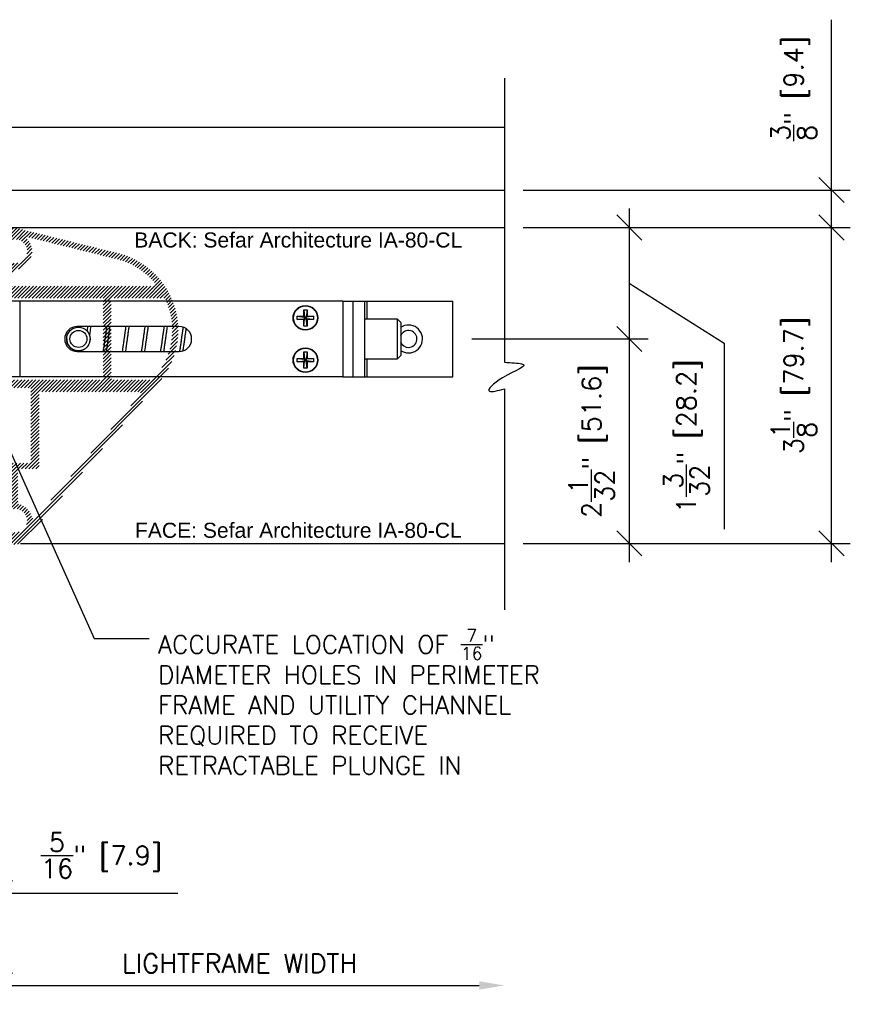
# Model space of a CAD drawing. Header units: inches. Extents: x 0 to 70.2, y -46 to 53.5.
# Tile 5 of 17: x 29.5 to 37.7, y 18.1 to 27.9. Entities that reach past the tile are written whole.
import ezdxf
from ezdxf import colors
from ezdxf.entities.mleader import LeaderData, LeaderLine
from ezdxf.math import Vec2, Vec3

# ---------------------------------------------------------------- set-up
doc = ezdxf.new("R2010")
doc.units = ezdxf.units.IN
doc.header["$MEASUREMENT"] = 0
for name, color, linetype in [('1-ARCH', 1, 'Continuous'), ('1-DIM', 4, 'Continuous'), ('1-MOUNT', 155, 'Continuous'), ('1-PANEL EDGE', 2, 'Continuous'), ('1-REF', 4, 'Continuous'), ('1-TEXT', 2, 'Continuous')]:
    doc.layers.add(name, color=color, linetype=linetype)
doc.styles.add('TEXT', font='romans.shx')
doc.dimstyles.new('DIM 6-12', dxfattribs={"dimscale": 2, "dimtxt": 0.09375, "dimasz": 0.125, "dimexe": 0.09375, "dimexo": 0.09375, "dimgap": 0.0625, "dimtad": 1, "dimdec": 5, "dimzin": 3, "dimdsep": 46, "dimlunit": 5, "dimtxsty": 'TEXT', "dimblk": 'OBLIQUE', "dimcen": 0.09375, "dimdle": 0.09375, "dimclrd": 256, "dimclre": 4, "dimclrt": 2, "dimadec": 0, "dimazin": 0, "dimtfac": 1, "dimtdec": 5, "dimtmove": 0, "dimatfit": 3, "dimfxl": 0, "dimtolj": 1, "dimtzin": 0, "dimlwd": -1, "dimlwe": -1, "dimarcsym": 0})

# ---------------------------------------------------------------- blocks, each defined once
blk = doc.blocks.new('_Oblique')
at = {"color": 0, "linetype": 'ByBlock', "lineweight": -2}
blk.add_line((-0.5, -0.5), (0.5, 0.5), dxfattribs=at)
blk = doc.blocks.new('*D42')
at = {"layer": '1-DIM', "color": 4, "transparency": 16777216}
for p, q in [((29.2912, 22.5029), (29.2912, 19.0017)), ((28.9787, 22.4752), (28.9787, 19.0017))]:
    blk.add_line(p, q, dxfattribs=at)
at = {"layer": '1-DIM', "transparency": 16777216}
for p, q in [((28.7912, 19.1892), (29.2912, 19.1892)), ((29.2912, 19.1892), (31.0591, 19.1892))]:
    blk.add_line(p, q, dxfattribs=at)
at = {"layer": 'Defpoints', "color": 0, "transparency": 16777216}
for p in [(28.9787, 22.6627), (29.2912, 22.6904), (29.2912, 19.1892)]:
    blk.add_point(p, dxfattribs=at)
at = {"layer": '1-DIM', "transparency": 16777216, "xscale": 0.25, "yscale": 0.25, "zscale": 0.25, "rotation": 180}
blk.add_blockref('_Oblique', (28.9787, 19.1892), dxfattribs=at)
at = {"layer": '1-DIM', "transparency": 16777216, "xscale": 0.25, "yscale": 0.25, "zscale": 0.25}
blk.add_blockref('_Oblique', (29.2912, 19.1892), dxfattribs=at)
at = {"layer": '1-DIM', "color": 2, "transparency": 16777216, "insert": (30.3001, 19.5642), "char_height": 0.1875, "attachment_point": 5, "style": 'TEXT', "bg_fill": 3, "box_fill_scale": 1.25, "bg_fill_color": 256, "bg_fill_true_color": 13158600, "bg_fill_transparency": 0}
blk.add_mtext('\\A1;{\\H1.000000x;\\S5/16;}" [7.9]', dxfattribs=at)
blk = doc.blocks.new('*D43')
at = {"layer": '1-DIM', "color": 4, "transparency": 16777216}
blk.add_line((29.2912, 22.5425), (29.2912, 18.0844), dxfattribs=at)
at = {"layer": '1-DIM', "transparency": 16777216}
blk.add_line((29.1037, 18.2719), (34.056, 18.2719), dxfattribs=at)
blk.add_solid([(34.056, 18.3136), (34.056, 18.2302), (34.306, 18.2719)], dxfattribs=at)
at = {"layer": 'Defpoints', "color": 0, "transparency": 16777216}
for p in [(29.2912, 22.73), (34.306, 18.2719), (34.306, 18.2719)]:
    blk.add_point(p, dxfattribs=at)
at = {"layer": '1-DIM', "transparency": 16777216, "xscale": 0.25, "yscale": 0.25, "zscale": 0.25, "rotation": 180}
blk.add_blockref('_Oblique', (29.2912, 18.2719), dxfattribs=at)
at = {"layer": '1-DIM', "color": 2, "transparency": 16777216, "insert": (31.6736, 18.4907), "char_height": 0.1875, "attachment_point": 5, "style": 'TEXT', "bg_fill": 3, "box_fill_scale": 1.25, "bg_fill_color": 256, "bg_fill_true_color": 13158600, "bg_fill_transparency": 0}
blk.add_mtext('\\A1;LIGHTFRAME WIDTH', dxfattribs=at)
blk = doc.blocks.new('*D69')
at = {"layer": '1-DIM', "transparency": 16777216}
blk.add_line((35.5471, 24.8815), (35.5471, 22.4761), dxfattribs=at)
at = {"layer": '1-DIM', "color": 4, "transparency": 16777216}
for p, q in [((33.9822, 24.694), (35.7346, 24.694)), ((34.4935, 22.6636), (35.7346, 22.6636))]:
    blk.add_line(p, q, dxfattribs=at)
at = {"layer": 'Defpoints', "color": 0, "transparency": 16777216}
for p in [(33.7947, 24.694), (34.306, 22.6636), (35.5471, 22.6636)]:
    blk.add_point(p, dxfattribs=at)
at = {"layer": '1-DIM', "transparency": 16777216, "xscale": 0.25, "yscale": 0.25, "zscale": 0.25}
for p, rotation in [((35.5471, 24.694), 90), ((35.5471, 22.6636), 270)]:
    blk.add_blockref('_Oblique', p, dxfattribs=dict(at, rotation=rotation))
at = {"layer": '1-DIM', "color": 2, "transparency": 16777216, "insert": (35.1721, 23.6788), "char_height": 0.1875, "attachment_point": 5, "rotation": 90, "style": 'TEXT', "bg_fill": 3, "box_fill_scale": 1.25, "bg_fill_color": 256, "bg_fill_true_color": 13158600, "bg_fill_transparency": 0}
blk.add_mtext('\\A1;2{\\H1.000000x;\\S1/32;}" [51.6]', dxfattribs=at)
blk = doc.blocks.new('*D45')
at = {"layer": '1-DIM', "transparency": 16777216}
blk.add_line((37.5574, 22.4761), (37.5574, 25.99), dxfattribs=at)
at = {"layer": '1-DIM', "color": 4, "transparency": 16777216}
for p, q in [((34.4935, 25.8025), (37.7449, 25.8025)), ((34.4935, 22.6636), (37.7449, 22.6636))]:
    blk.add_line(p, q, dxfattribs=at)
at = {"layer": 'Defpoints', "color": 0, "transparency": 16777216}
for p in [(34.306, 25.8025), (37.5574, 25.8025), (34.306, 22.6636)]:
    blk.add_point(p, dxfattribs=at)
at = {"layer": '1-DIM', "transparency": 16777216, "xscale": 0.25, "yscale": 0.25, "zscale": 0.25}
for p, rotation in [((37.5574, 25.8025), 90), ((37.5574, 22.6636), 270)]:
    blk.add_blockref('_Oblique', p, dxfattribs=dict(at, rotation=rotation))
at = {"layer": '1-DIM', "color": 2, "transparency": 16777216, "insert": (37.1824, 24.233), "char_height": 0.1875, "attachment_point": 5, "rotation": 90, "style": 'TEXT', "bg_fill": 3, "box_fill_scale": 1.25, "bg_fill_color": 256, "bg_fill_true_color": 13158600, "bg_fill_transparency": 0}
blk.add_mtext('\\A1;3{\\H1.000000x;\\S1/8;}" [79.7]', dxfattribs=at)
blk = doc.blocks.new('*D46')
at = {"layer": '1-DIM', "transparency": 16777216}
for p, q in [((35.5471, 25.99), (35.5471, 24.5065)), ((35.5471, 25.2482), (36.4902, 24.6519)), ((36.4902, 24.6519), (36.4902, 22.8037))]:
    blk.add_line(p, q, dxfattribs=at)
at = {"layer": '1-DIM', "color": 4, "transparency": 16777216}
for p, q in [((34.4935, 25.8025), (35.7346, 25.8025)), ((33.9822, 24.694), (35.7346, 24.694))]:
    blk.add_line(p, q, dxfattribs=at)
at = {"layer": 'Defpoints', "color": 0, "transparency": 16777216}
for p in [(34.306, 25.8025), (33.7947, 24.694), (35.5471, 24.694)]:
    blk.add_point(p, dxfattribs=at)
at = {"layer": '1-DIM', "transparency": 16777216, "xscale": 0.25, "yscale": 0.25, "zscale": 0.25}
for p, rotation in [((35.5471, 25.8025), 90), ((35.5471, 24.694), 270)]:
    blk.add_blockref('_Oblique', p, dxfattribs=dict(at, rotation=rotation))
at = {"layer": '1-DIM', "color": 2, "transparency": 16777216, "insert": (36.1152, 23.7278), "char_height": 0.1875, "attachment_point": 5, "rotation": 90, "style": 'TEXT', "bg_fill": 3, "box_fill_scale": 1.25, "bg_fill_color": 256, "bg_fill_true_color": 13158600, "bg_fill_transparency": 0}
blk.add_mtext('\\A1;1{\\H1.000000x;\\S3/32;}" [28.2]', dxfattribs=at)
blk = doc.blocks.new('LF_SpringBolt3')
at = {"layer": '1-MOUNT'}
for p, q in [((-23.94, 9.52), (-23.94, -9.52)), ((-20.97, 9.52), (-23.94, 9.52)), ((-20.97, 9.52), (-20.97, -9.52)), ((60.58, 9.52), (-20.97, 9.52)), ((60.58, 9.52), (63.21, 9.52)), ((60.58, 9.52), (60.58, -9.52)), ((63.21, -9.52), (63.21, 9.52)), ((63.21, 9.52), (66.18, 9.52)), ((66.18, -9.52), (66.18, 9.52)), ((66.18, 9.52), (66.74, 9.52)), ((66.74, 9.52), (88.42, 9.52)), ((66.74, 4.98), (66.74, 9.52)), ((88.42, -9.52), (88.42, 9.52)), ((-45.14, 4.98), (-45.95, 4.17)), ((-23.94, 4.98), (-45.14, 4.98)), ((-45.14, 4.98), (-45.14, -4.98)), ((49.1, 4.91), (49.1, 5.75)), ((49.1, 5.75), (50.74, 5.75)), ((49.1, 5.75), (50.95, 5.54)), ((49.1, 4.91), (50.95, 5.12)), ((50.74, 7.39), (51.57, 7.39)), ((50.74, 5.75), (50.74, 7.39)), ((50.74, 7.39), (50.95, 5.54)), ((50.95, 5.54), (50.74, 5.75)), ((50.74, 4.91), (50.95, 5.12)), ((50.74, 3.28), (50.95, 5.12)), ((50.95, 5.54), (51.37, 5.54)), ((50.95, 5.12), (50.95, 5.54)), ((51.37, 5.12), (50.95, 5.12)), ((51.57, 7.39), (51.37, 5.54)), ((51.57, 5.75), (51.37, 5.54)), ((53.21, 5.75), (51.37, 5.54)), ((51.37, 5.54), (51.37, 5.12)), ((53.21, 4.91), (51.37, 5.12)), ((51.37, 5.12), (51.57, 4.91)), ((51.57, 3.28), (51.37, 5.12)), ((51.57, 7.39), (51.57, 5.75)), ((51.57, 5.75), (53.21, 5.75)), ((53.21, 5.75), (53.21, 4.91)), ((74.4, 4.98), (66.18, 4.98)), ((75.21, 4.17), (74.4, 4.98)), ((74.4, -4.98), (74.4, 4.98)), ((-45.95, -4.17), (-45.95, 4.17)), ((19.27, 3.16), (-6.46, 3.16)), ((50.74, 4.91), (49.1, 4.91)), ((50.74, 3.28), (50.74, 4.91)), ((51.57, 3.28), (50.74, 3.28)), ((51.57, 4.91), (51.57, 3.28)), ((53.21, 4.91), (51.57, 4.91)), ((75.21, 4.17), (75.21, -4.17)), ((-9.11, 0.01), (-9.11, 0)), ((-3.18, 0), (-3.18, 0.01)), ((-45.95, -4.17), (-45.14, -4.98)), ((-6.46, -3.16), (19.27, -3.16)), ((49.1, -5.75), (49.1, -4.91)), ((49.1, -4.91), (50.74, -4.91)), ((49.1, -4.91), (50.95, -5.12)), ((50.74, -3.28), (51.57, -3.28)), ((50.74, -4.91), (50.74, -3.28)), ((50.74, -3.28), (50.95, -5.12)), ((50.95, -5.12), (50.74, -4.91)), ((51.57, -3.28), (51.37, -5.12)), ((51.57, -4.91), (51.37, -5.12)), ((53.21, -4.91), (51.37, -5.12)), ((51.57, -3.28), (51.57, -4.91)), ((51.57, -4.91), (53.21, -4.91)), ((53.21, -4.91), (53.21, -5.75)), ((74.4, -4.98), (75.21, -4.17)), ((-45.14, -4.98), (-23.94, -4.98)), ((49.1, -5.75), (50.95, -5.54)), ((50.74, -5.75), (49.1, -5.75)), ((50.74, -7.39), (50.95, -5.54)), ((50.74, -5.75), (50.95, -5.54)), ((50.74, -7.39), (50.74, -5.75)), ((51.57, -7.39), (50.74, -7.39)), ((50.95, -5.12), (51.37, -5.12)), ((50.95, -5.54), (50.95, -5.12)), ((51.37, -5.54), (50.95, -5.54)), ((51.37, -5.12), (51.37, -5.54)), ((51.57, -7.39), (51.37, -5.54)), ((51.37, -5.54), (51.57, -5.75)), ((53.21, -5.75), (51.37, -5.54)), ((51.57, -5.75), (51.57, -7.39)), ((53.21, -5.75), (51.57, -5.75)), ((66.18, -4.98), (74.4, -4.98)), ((66.74, -9.52), (66.74, -4.98)), ((-20.97, -9.52), (-23.94, -9.52)), ((60.58, -9.52), (-20.97, -9.52)), ((60.58, -9.52), (63.21, -9.52)), ((63.21, -9.52), (66.18, -9.52)), ((66.18, -9.52), (66.74, -9.52)), ((66.74, -9.52), (88.42, -9.52))]:
    blk.add_line(p, q, dxfattribs=at)
for centre, radius in [((51.16, 5.33), 3.12), ((51.16, 5.33), 3.02), ((-6.15, 0.01), 2.97), ((-6.15, 0.01), 2.15), ((51.16, -5.33), 3.12), ((51.16, -5.33), 3.02)]:
    blk.add_circle(centre, radius, dxfattribs=at)
for centre, radius, start, end in [((-6.46, 0), 3.16, 90, 270), ((19.27, 0), 3.16, 270, 90), ((77.2, 0), 3.52, 270, 124.5162), ((77.2, 0), 2.13, 270, 159.6745), ((77.2, 0), 2.13, 200.3255, 270), ((77.2, 0), 3.52, 235.4838, 270)]:
    blk.add_arc(centre, radius, start, end, dxfattribs=at)
for points, knots in [([(-3.84, 3.16), (-3.88, 2.93), (-3.93, 2.57), (-3.99, 2.17), (-4.01, 2.03)], [0, 0, 0, 0, 0.6378752, 1, 1, 1, 1]), ([(-3.32, 0.81), (-3.29, 1.01), (-3.21, 1.58), (-3.09, 2.37), (-3.01, 2.91), (-2.97, 3.13)], [0, 0, 0, 0, 0.241534, 0.691453, 1, 1, 1, 1]), ([(0.98, 3.16), (0.95, 2.92), (0.87, 2.44), (0.75, 1.63), (0.63, 0.73), (0.49, -0.27), (0.34, -1.33), (0.19, -2.31), (0.1, -2.92), (0.05, -3.16), (0.05, -3.16)], [0, 0, 0, 0, 0.120837, 0.24625, 0.377183, 0.523505, 0.688433, 0.855096, 0.997092, 1, 1, 1, 1]), ([(0.93, -3.16), (0.97, -2.88), (1.07, -2.32), (1.2, -1.41), (1.33, -0.5), (1.45, 0.42), (1.59, 1.39), (1.73, 2.35), (1.82, 2.91), (1.86, 3.16)], [0, 0, 0, 0, 0.150741, 0.2964635, 0.4316106, 0.5604669, 0.7055656, 0.8682566, 1, 1, 1, 1]), ([(5.81, 3.16), (5.78, 2.97), (5.71, 2.52), (5.59, 1.73), (5.47, 0.83), (5.34, -0.11), (5.19, -1.13), (5.04, -2.15), (4.94, -2.84), (4.88, -3.13), (4.88, -3.16)], [0, 0, 0, 0, 0.097133, 0.2369338, 0.3666821, 0.5007488, 0.6530897, 0.8220158, 0.9828218, 1, 1, 1, 1]), ([(5.75, -3.16), (5.77, -3.08), (5.82, -2.76), (5.92, -2.13), (6.04, -1.3), (6.17, -0.41), (6.3, 0.55), (6.44, 1.58), (6.58, 2.49), (6.66, 2.99), (6.69, 3.16)], [0, 0, 0, 0, 0.046997, 0.181494, 0.312591, 0.44025, 0.578891, 0.735808, 0.906679, 1, 1, 1, 1]), ([(10.64, 3.16), (10.62, 3.06), (10.56, 2.66), (10.44, 1.87), (10.3, 0.87), (10.16, -0.14), (10.01, -1.2), (9.86, -2.25), (9.75, -2.87), (9.7, -3.16)], [0, 0, 0, 0, 0.0532998, 0.2154366, 0.365836, 0.5051875, 0.6614234, 0.8394436, 1, 1, 1, 1]), ([(10.58, -3.16), (10.59, -3.08), (10.65, -2.77), (10.74, -2.15), (10.87, -1.29), (11.01, -0.32), (11.15, 0.75), (11.31, 1.83), (11.43, 2.65), (11.49, 3.05), (11.51, 3.16)], [0, 0, 0, 0, 0.0480838, 0.1736446, 0.3081735, 0.4535158, 0.6104099, 0.7815459, 0.9413027, 1, 1, 1, 1]), ([(15.47, 3.16), (15.45, 3.06), (15.37, 2.62), (15.25, 1.77), (15.1, 0.72), (14.97, -0.29), (14.82, -1.3), (14.68, -2.29), (14.58, -2.88), (14.53, -3.16)], [0, 0, 0, 0, 0.056397, 0.233949, 0.390134, 0.529663, 0.680422, 0.843136, 1, 1, 1, 1]), ([(15.4, -3.16), (15.44, -2.97), (15.52, -2.48), (15.65, -1.57), (15.81, -0.49), (15.95, 0.58), (16.09, 1.56), (16.22, 2.42), (16.3, 2.92), (16.34, 3.16)], [0, 0, 0, 0, 0.106215, 0.264768, 0.437063, 0.595219, 0.741555, 0.877063, 1, 1, 1, 1]), ([(20.26, 2.97), (20.24, 2.86), (20.17, 2.43), (20.05, 1.61), (19.91, 0.6), (19.79, -0.34), (19.66, -1.24), (19.52, -2.12), (19.42, -2.79), (19.37, -3.09), (19.36, -3.15)], [0, 0, 0, 0, 0.057718, 0.232397, 0.388826, 0.526345, 0.661832, 0.807932, 0.963476, 1, 1, 1, 1]), ([(20.26, -2.98), (20.29, -2.78), (20.38, -2.26), (20.52, -1.33), (20.67, -0.28), (20.8, 0.69), (20.92, 1.57), (21.01, 2.2), (21.06, 2.52), (21.07, 2.59)], [0, 0, 0, 0, 0.122851, 0.320395, 0.502939, 0.664, 0.811265, 0.962056, 1, 1, 1, 1]), ([(-9.11, 0), (-9.11, -0.07), (-9.11, -0.22), (-9.08, -0.45), (-9.04, -0.67), (-8.96, -0.96), (-8.82, -1.31), (-8.59, -1.7), (-8.3, -2.05), (-8.01, -2.32), (-7.74, -2.51), (-7.51, -2.64), (-7.27, -2.75), (-6.97, -2.85), (-6.61, -2.94), (-6.2, -2.97), (-5.78, -2.95), (-5.38, -2.87), (-4.99, -2.74), (-4.61, -2.55), (-4.25, -2.3), (-3.97, -2.02), (-3.76, -1.77), (-3.62, -1.55), (-3.49, -1.32), (-3.38, -1.07), (-3.3, -0.83), (-3.24, -0.58), (-3.2, -0.33), (-3.18, -0.13), (-3.19, -0.02), (-3.19, 0)], [0, 0, 0, 0, 0.023421, 0.047024, 0.071189, 0.09554, 0.14249, 0.190629, 0.241214, 0.292972, 0.321092, 0.349414, 0.378424, 0.407702, 0.450714, 0.494929, 0.537966, 0.582295, 0.625059, 0.668737, 0.718873, 0.770138, 0.798363, 0.826795, 0.855925, 0.885321, 0.911617, 0.938141, 0.965431, 0.993005, 1, 1, 1, 1])]:
    blk.add_open_spline(points, degree=3, knots=knots, dxfattribs=at)
blk = doc.blocks.new('*D49')
at = {"layer": '1-DIM', "transparency": 16777216}
for p, q in [((37.5574, 26.1742), (37.5574, 27.8662)), ((37.5574, 25.615), (37.5574, 26.1742))]:
    blk.add_line(p, q, dxfattribs=at)
at = {"layer": '1-DIM', "color": 4, "transparency": 16777216}
for p, q in [((34.4935, 26.1742), (37.7449, 26.1742)), ((34.4935, 25.8025), (37.7449, 25.8025))]:
    blk.add_line(p, q, dxfattribs=at)
at = {"layer": 'Defpoints', "color": 0, "transparency": 16777216}
for p in [(34.306, 26.1742), (37.5574, 26.1742), (34.306, 25.8025)]:
    blk.add_point(p, dxfattribs=at)
at = {"layer": '1-DIM', "transparency": 16777216, "xscale": 0.25, "yscale": 0.25, "zscale": 0.25}
for p, rotation in [((37.5574, 26.1742), 90), ((37.5574, 25.8025), 270)]:
    blk.add_blockref('_Oblique', p, dxfattribs=dict(at, rotation=rotation))
at = {"layer": '1-DIM', "color": 2, "transparency": 16777216, "insert": (37.1824, 27.1831), "char_height": 0.1875, "attachment_point": 5, "rotation": 90, "style": 'TEXT', "bg_fill": 3, "box_fill_scale": 1.25, "bg_fill_color": 256, "bg_fill_true_color": 13158600, "bg_fill_transparency": 0}
blk.add_mtext('\\A1;{\\H1.000000x;\\S3/8;}" [9.4]', dxfattribs=at)

msp = doc.modelspace()

# ---------------------------------------------------------------- hatches: boundary and pattern name
at = {"layer": '1-MOUNT'}
h = msp.add_hatch(dxfattribs=at)
h.set_pattern_fill('ANSI31', color=256, scale=0.007874)
h.set_pattern_definition([(45, (-74.415692, 10.308977), (-0.017677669, 0.017677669), [])])
h.paths.add_polyline_path([(29.291169, 25.333003, -0.25149021), (29.299979, 25.349412), (29.399407, 25.415306, 0.4044897), (29.40294, 25.431344, -1.02258944), (29.416268, 25.45149, 1.70633249), (29.359247, 25.649537, -0.15685997), (29.354969, 25.647311), (29.337343, 25.644312, -0.1316525), (29.331256, 25.644881), (29.316853, 25.650221, -0.31365803), (29.291169, 25.687136), (29.291169, 25.763086, -0.41421356), (29.330539, 25.802456), (29.411326, 25.802456, -0.06064312), (29.439663, 25.799006), (30.464328, 25.54578, -0.55693332), (30.875583, 24.271663), (29.535977, 22.694341, -0.22013441), (29.445953, 22.652687), (29.330539, 22.652687, -0.41421356), (29.291169, 22.692057), (29.291169, 22.768007, -0.31365803), (29.316853, 22.804922), (29.331256, 22.810262, -0.1316525), (29.337343, 22.810831), (29.354969, 22.807832, -0.15685997), (29.359247, 22.805606, 1.66466153), (29.421282, 23.004714, -0.20305869), (29.41528, 23.006017, -0.65419298), (29.40294, 23.023799, 0.44696431), (29.397929, 23.040671), (29.291169, 23.069277), (29.291169, 23.184157), (29.350224, 23.184157), (29.350224, 23.107386), (29.409279, 23.107386), (29.409279, 23.402661), (29.350224, 23.402661), (29.350224, 23.32589), (29.291169, 23.32589), (29.291169, 23.540457), (29.350224, 23.540457), (29.350224, 23.461717), (29.598255, 23.461717), (29.598255, 23.823921), (29.606129, 23.835732), (29.598255, 23.847543), (29.598255, 24.209748), (29.350224, 24.209748), (29.350224, 24.131008), (29.291169, 24.131008), (29.291169, 24.288488), (30.318728, 24.288488), (30.318728, 24.682189), (30.326602, 24.694), (30.318728, 24.705811), (30.318728, 25.099512), (29.291169, 25.099512)])
h.paths.add_polyline_path([(30.81794, 25.217622, 0.63733773), (30.83301, 25.249972, 0.15872002), (30.45016, 25.48845), (29.560109, 25.708409), (29.548355, 25.696654, -0.50700428), (29.535658, 25.42701), (29.359034, 25.309956, 0.25149021), (29.350224, 25.293547), (29.350224, 25.237307, 0.41421356), (29.369909, 25.217622)], flags=16)
h.paths.add_polyline_path([(30.397468, 25.079827), (30.397468, 24.308173, 0.41421356), (30.417153, 24.288488), (30.802944, 24.288488, 0.21304487), (30.817597, 24.295029, 0.30001452), (30.936025, 25.088117, 0.2919133), (30.918171, 25.099512), (30.417153, 25.099512, 0.41421356)], flags=16)
h.paths.add_polyline_path([(29.700618, 24.170378, 0.41421356), (29.680933, 24.150693), (29.680933, 23.402661), (29.488019, 23.402661, 0.41421356), (29.468334, 23.382976), (29.468334, 23.070223, 0.34501535), (29.483304, 23.051111, -0.2859986), (29.606707, 22.924302), (29.634067, 22.901065), (30.684542, 24.13795, 0.63916367), (30.669538, 24.170378)], flags=16)

# ---------------------------------------------------------------- linework, layer by layer
at = {"layer": '1-ARCH', "ltscale": 0.005}
for p, q in [((27.791169, 26.799219), (34.305956, 26.799219)), ((27.726169, 26.174219), (34.305956, 26.174219))]:
    msp.add_line(p, q, dxfattribs=at)
at = {"layer": '1-PANEL EDGE'}
for p, q in [((29.330539, 25.802456), (34.305956, 25.802456)), ((29.49555, 22.663605), (34.305956, 22.663605))]:
    msp.add_line(p, q, dxfattribs=at)

# ---------------------------------------------------------------- texts
at = {"layer": '1-TEXT', "insert": (30.081868, 25.752889), "char_height": 0.15, "width": 4.32721011, "attachment_point": 1, "line_spacing_factor": 0.963855}
msp.add_mtext('\\pi0.54456;{\\fArial|b0|i0|c0|p34;BACK: Sefar Architecture IA-80-CL}', dxfattribs=at)

# ---------------------------------------------------------------- next in the draw order: dimensions: what is measured, and where the dimension line sits
at = {"layer": '1-DIM'}
dim = msp.add_linear_dim(base=(29.2912043, 19.1891714), p1=(28.9786687, 22.6626873), p2=(29.2912043, 22.6903842), dimstyle='DIM 6-12', override={"dimpost": '"'}, dxfattribs=at)
dim.commit()
dim.dimension.update_dxf_attribs({"geometry": '*D42', "text_midpoint": (30.3001329, 19.5641714)})

# ---------------------------------------------------------------- next in the draw order: dimensions: what is measured, and where the dimension line sits
dim = msp.add_linear_dim(base=(34.305956, 18.271911), p1=(29.291169, 22.730032), p2=(34.305956, 18.271911), text='LIGHTFRAME WIDTH', dimstyle='DIM 6-12', override={"dimpost": '"', "dimblk1": 'Oblique', "dimsah": 1}, dxfattribs=at)
dim.commit()
dim.dimension.update_dxf_attribs({"geometry": '*D43', "text_midpoint": (31.673563, 18.490661)})

# ---------------------------------------------------------------- next in the draw order: texts
at = {"layer": '1-TEXT', "insert": (30.081868, 22.868676), "char_height": 0.15, "width": 4.32721011, "attachment_point": 1, "line_spacing_factor": 0.963855}
msp.add_mtext('\\pi0.55136;{\\fArial|b0|i0|c0|p34;FACE: Sefar Architecture IA-80-CL}', dxfattribs=at)

# ---------------------------------------------------------------- next in the draw order: dimensions: what is measured, and where the dimension line sits
at = {"layer": '1-DIM'}
dim = msp.add_linear_dim(base=(35.5471063, 22.6636053), p1=(33.7947278, 24.694), p2=(34.3059564, 22.6636053), angle=90, dimstyle='DIM 6-12', override={"dimpost": '"'}, dxfattribs=at)
dim.commit()
dim.dimension.update_dxf_attribs({"geometry": '*D69', "text_midpoint": (35.1721063, 23.6788026)})

# ---------------------------------------------------------------- next in the draw order: dimensions: what is measured, and where the dimension line sits
dim = msp.add_linear_dim(base=(37.557414, 25.802456), p1=(34.305956, 22.663605), p2=(34.305956, 25.802456), angle=90, dimstyle='DIM 6-12', override={"dimpost": '"'}, dxfattribs=at)
dim.commit()
dim.dimension.update_dxf_attribs({"geometry": '*D45', "text_midpoint": (37.182414, 24.23303)})

# ---------------------------------------------------------------- next in the draw order: dimensions: what is measured, and where the dimension line sits
dim = msp.add_linear_dim(base=(35.547106, 24.694), p1=(34.305956, 25.802456), p2=(33.794728, 24.694), angle=90, dimstyle='DIM 6-12', override={"dimpost": '"', "dimtmove": 1}, dxfattribs=at)
dim.commit()
dim.dimension.update_dxf_attribs({"geometry": '*D46', "text_midpoint": (36.490174, 24.526895), "dimtype": 160})

# ---------------------------------------------------------------- next in the draw order: block references
at = {"layer": '1-MOUNT', "xscale": 0.03937007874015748, "yscale": 0.03937007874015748, "zscale": 0.03937007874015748}
msp.add_blockref('LF_SpringBolt3', (30.313728, 24.694), dxfattribs=at)

# ---------------------------------------------------------------- next in the draw order: dimensions: what is measured, and where the dimension line sits
at = {"layer": '1-DIM'}
dim = msp.add_linear_dim(base=(37.557414, 26.174219), p1=(34.305956, 25.802456), p2=(34.305956, 26.174219), angle=270, dimstyle='DIM 6-12', override={"dimpost": '"'}, dxfattribs=at)
dim.commit()
dim.dimension.update_dxf_attribs({"geometry": '*D49', "text_midpoint": (37.557414, 27.183147), "dimtype": 160})

# ---------------------------------------------------------------- next in the draw order: leaders
at = {"layer": '1-TEXT'}
ml = msp.add_multileader_mtext('Standard', dxfattribs=at)
ml.set_content('\\A1;ACCURATE LOCATION OF {\\H0.7x;\\S7/16;}" DIAMETER HOLES IN PERIMETER FRAME AND UTILITY CHANNEL REQUIRED TO RECEIVE RETRACTABLE PLUNGE IN', color=256, style='TEXT')
ml.set_leader_properties(color=4, linetype='ByLayer', lineweight=-1)
ml.build(insert=Vec2(0, 0))
ml.multileader.update_dxf_attribs({"dogleg_length": 0.36, "arrow_head_size": 0.25})
ctx = ml.context
ctx.base_point, ctx.char_height, ctx.arrow_head_size, ctx.landing_gap_size, ctx.plane_origin = Vec3(30.773624, 21.720115), 0.18, 0.25, 0.09, Vec3(31.250611, 25.651601)
notes = []
notes.append((ctx, [(0, (1, 1, 0), (30.226966, 21.720115), (1, 0), 0.546658, [(0, [(28.978669, 24.49775)], 0, [])])]))
ctx.mtext.insert, ctx.mtext.width, ctx.mtext.flow_direction = Vec3(30.863624, 21.810115), 4.31836113, 5
for ctx, leaders in notes:
    for number, flags, end, landing, length, lines in leaders:
        leader = LeaderData()
        leader.index, (leader.has_last_leader_line, leader.has_dogleg_vector, leader.attachment_direction) = number, flags
        leader.last_leader_point, leader.dogleg_vector, leader.dogleg_length = Vec3(end), Vec3(landing), length
        for number, points, colour, breaks in lines:
            line = LeaderLine()
            line.index, line.vertices, line.color, line.breaks = number, Vec3.list(points), colors.encode_raw_color(colour), breaks
            leader.lines.append(line)
        ctx.leaders.append(leader)

# ---------------------------------------------------------------- next in the draw order: linework, layer by layer
at = {"layer": '1-REF', "ltscale": 0.005}
msp.add_open_spline([(34.305956, 27.28616), (34.305956, 26.344988), (34.305956, 25.403816), (34.305956, 24.462643), (34.374561, 24.459357), (34.619545, 24.44762), (34.278634, 24.338224), (34.082132, 24.141722), (34.241884, 24.181695), (34.305956, 24.197727), (34.305956, 23.46622), (34.305956, 22.734714), (34.305956, 22.003207)], degree=3, knots=[0, 0, 0, 0, 1, 1, 1, 3.31569479, 9.26930404, 14.01988187, 17.20117274, 17.20117274, 17.20117274, 18.20117274, 18.20117274, 18.20117274, 18.20117274], dxfattribs=at)

doc.saveas('drawing.dxf')
